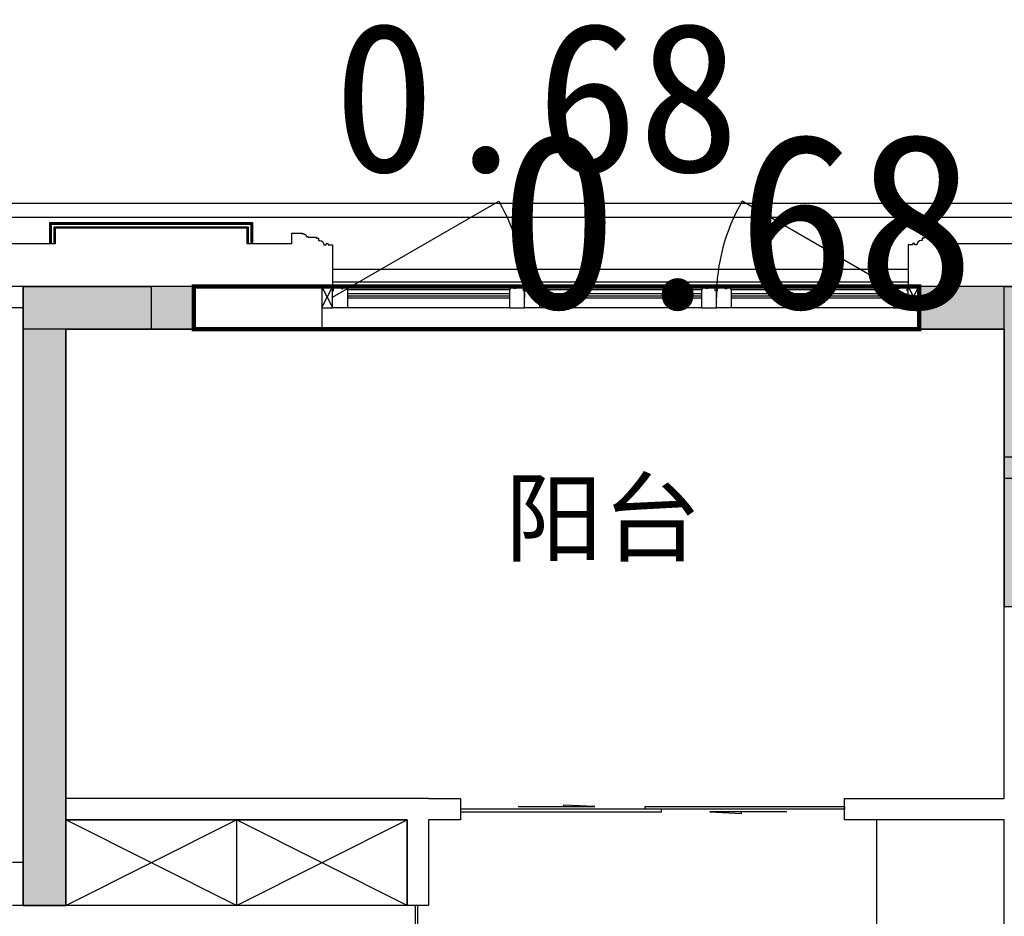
# Model space of a CAD drawing. Header units: millimetres. Extents: x 296296 to 297283, y 219875 to 220035.
# Tile 256 of 256: x 297208.56 to 297213.17, y 220013.33 to 220017.54. Entities that reach past the tile are written whole.
import ezdxf

# ---------------------------------------------------------------- set-up
doc = ezdxf.new("R2010")
doc.units = ezdxf.units.MM
doc.linetypes.add('CONTINOUS', pattern=[0])
doc.layers.add('$面积结果', color=7, linetype='Continuous')
doc.layers.add('面校面积', color=1, linetype='CONTINOUS', lineweight=0)
doc.layers.add('面积-基底-基底-1', color=11, linetype='Continuous', lineweight=0)
doc.styles.add('dw', font='simhei.ttf')
doc.styles.get("Standard").update_dxf_attribs({"font": 'arial.ttf'})

# ---------------------------------------------------------------- blocks, each defined once
blk = doc.blocks.new('wy53eu64i765i57i78i')
for points in [[(1002774.9, 192158.4), (1002774.9, 192158.4), (1002774.9, 190058.4), (1002574.9, 190058.4), (1002574.9, 192958.4), (1003374.9, 192958.4), (1003374.9, 192758.4), (1002774.9, 192758.4)], [(1007174.9, 192758.4), (1007174.9, 191458.4), (1007624.9, 191458.4), (1007624.9, 191658.4), (1007374.9, 191658.4), (1007374.9, 192958.4), (1006774.9, 192958.4), (1006774.9, 192758.4)]]:
    blk.add_hatch(color=253).paths.add_polyline_path(points)
at = {"color": 253}
for points in [[(1002574.9, 192958.4), (1002574.8, 190058.4), (1002774.8, 190058.4), (1002774.9, 192758.4), (1003374.9, 192758.4), (1003374.9, 192958.4), (1002574.9, 192958.4)], [(1007174.9, 192758.4), (1007174.9, 191458.4), (1007624.9, 191458.4), (1007624.9, 191658.4), (1007374.9, 191658.4), (1007374.9, 192958.4), (1006774.9, 192958.4), (1006774.9, 192758.4), (1007174.9, 192758.4)]]:
    blk.add_lwpolyline(points, close=True, dxfattribs=at)
blk = doc.blocks.new('sayea5yuteaytuytrauyt')
h = blk.add_hatch()
h.set_pattern_fill('钢筋混凝土', color=253, scale=100)
h.set_pattern_definition([(45, (0, 0), (-176.776695, 176.776695), []), (50, (0, 0), (717.26018, -62.75213), [75, -825]), (355, (0, 0), (-138.75133, 752.19213), [60, -660]), (100.4514, (59.8, -5.2), (578.5094, 689.43954), [63.7402, -701.1421]), (46.1842, (0, 200), (1067.24105, -165.519), [112.5, -1237.5]), (96.6356, (88.9, 186.2), (934.6627, 974.1179), [95.6103, -1051.713]), (351.1842, (0, 200), (934.662, 974.1186), [90, -990]), (21, (100, 150), (596.90705, -402.6189), [75, -825]), (326, (100, 150), (243.31533, 725.15005), [60, -660]), (71.4514, (149.74, 116.45), (840.22263, 322.5305), [63.7402, -701.1421]), (37.5, (0, 0), (12.159855, 332.893854), [0, -652, 0, -670, 0, -662.5]), (7.5, (0, 0), (263.06954, 394.41171), [0, -382, 0, -637, 0, -252.5]), (327.5, (-223, 0), (533.822436, -22.55487), [0, -250, 0, -780, 0, -1035]), (317.5, (-323, 0), (583.18617, 100.10498), [0, -325, 0, -518, 0, -735])])
h.paths.add_polyline_path([(1007424.9, 89058.4), (1007424.9, 87258.4), (1007174.9, 87258.4), (1007174.9, 89058.4)])
h.paths.add_polyline_path([(1021574.9, 89058.4), (1021574.9, 87258.4), (1021324.9, 87258.4), (1021324.9, 89058.4)])
h.paths.add_polyline_path([(989374.9, 89058.4), (989374.9, 87258.4), (989124.9, 87258.4), (989124.9, 89058.4)])
h.paths.add_polyline_path([(1039624.9, 89058.4), (1039624.9, 87258.4), (1039374.9, 87258.4), (1039374.9, 89058.4)])
h.paths.add_polyline_path([(1014474.9, 87858.4), (1014474.9, 84858.4), (1014274.9, 84858.4), (1014274.9, 87858.4)])
h.paths.add_polyline_path([(1044574.9, 92958.4), (1044574.9, 91158.4), (1044374.9, 91158.4), (1044374.9, 92758.4), (1044074.9, 92758.4), (1044074.9, 92958.4)])
h.paths.add_polyline_path([(984374.9, 92758.4), (984374.9, 91158.4), (984174.9, 91158.4), (984174.9, 92958.4), (984674.9, 92958.4), (984674.9, 92758.4)])
h.paths.add_polyline_path([(1027974.9, 92758.4), (1027974.9, 91258.4), (1027774.9, 91258.4), (1027774.9, 92958.4), (1028324.9, 92958.4), (1028324.9, 92758.4)])
h.paths.add_polyline_path([(1000974.9, 92958.4), (1000974.9, 91258.4), (1000774.9, 91258.4), (1000774.9, 92758.4), (1000424.9, 92758.4), (1000424.9, 92958.4)])
h.paths.add_polyline_path([(1033174.9, 92958.4), (1033174.9, 91258.4), (1032974.9, 91258.4), (1032974.9, 92758.4), (1032624.9, 92758.4), (1032624.9, 92958.4)])
h.paths.add_polyline_path([(995774.9, 92758.4), (995774.9, 91258.4), (995574.9, 91258.4), (995574.9, 92958.4), (996124.9, 92958.4), (996124.9, 92758.4)])
h.paths.add_polyline_path([(1014874.9, 80258.4), (1014874.9, 80058.4), (1014274.9, 80058.4), (1014274.9, 81858.4), (1014474.9, 81858.4), (1014474.9, 80258.4)])
h.paths.add_polyline_path([(1046674.9, 92358.4), (1046674.9, 90658.4), (1046474.9, 90658.4), (1046474.9, 92158.4), (1046024.9, 92158.4), (1046024.9, 92358.4)])
h.paths.add_polyline_path([(982274.9, 92158.4), (982274.9, 90658.4), (982074.9, 90658.4), (982074.9, 92358.4), (982724.9, 92358.4), (982724.9, 92158.4)])
h.paths.add_polyline_path([(1042874.9, 80058.4), (1042874.9, 79458.4), (1042074.9, 79458.4), (1042074.9, 79658.4), (1042674.9, 79658.4), (1042674.9, 80258.4), (1043624.9, 80258.4), (1043624.9, 80058.4)])
h.paths.add_polyline_path([(1010674.9, 80058.4), (1010674.9, 79458.4), (1009874.9, 79458.4), (1009874.9, 79658.4), (1010474.9, 79658.4), (1010474.9, 80258.4), (1011424.9, 80258.4), (1011424.9, 80058.4)])
h.paths.add_polyline_path([(1018874.9, 79658.4), (1018874.9, 79458.4), (1018074.9, 79458.4), (1018074.9, 80058.4), (1017324.9, 80058.4), (1017324.9, 80258.4), (1018274.9, 80258.4), (1018274.9, 79658.4)])
h.paths.add_polyline_path([(986674.9, 79658.4), (986674.9, 79458.4), (985874.9, 79458.4), (985874.9, 80058.4), (985124.9, 80058.4), (985124.9, 80258.4), (986074.9, 80258.4), (986074.9, 79658.4)])
h.paths.add_polyline_path([(1016574.9, 92758.4), (1016574.9, 91158.4), (1016374.9, 91158.4), (1016374.9, 92158.4), (1016074.9, 92158.4), (1016074.9, 92358.4), (1016374.9, 92358.4), (1016374.9, 92958.4), (1016874.9, 92958.4), (1016874.9, 92758.4)])
h.paths.add_polyline_path([(1012374.9, 92158.4), (1012374.9, 91158.4), (1012174.9, 91158.4), (1012174.9, 92758.4), (1011874.9, 92758.4), (1011874.9, 92958.4), (1012374.9, 92958.4), (1012374.9, 92358.4), (1012674.9, 92358.4), (1012674.9, 92158.4)])
h.paths.add_polyline_path([(1031699.9, 87258.4), (1031699.9, 86658.4), (1029249.9, 86658.4), (1029249.9, 87258.4), (1029449.9, 87258.4), (1029449.9, 86858.4), (1031499.9, 86858.4), (1031499.9, 87258.4)])
h.paths.add_polyline_path([(999499.9, 87258.4), (999499.9, 86658.4), (997049.9, 86658.4), (997049.9, 87258.4), (997249.9, 87258.4), (997249.9, 86858.4), (999299.9, 86858.4), (999299.9, 87258.4)])
h.paths.add_polyline_path([(1029449.9, 89158.4), (1029449.9, 88743.4), (1029249.9, 88743.4), (1029249.9, 89358.4), (1031699.9, 89358.4), (1031699.9, 88743.4), (1031499.9, 88743.4), (1031499.9, 89158.4)])
h.paths.add_polyline_path([(999499.9, 89358.4), (999499.9, 88743.4), (999299.9, 88743.4), (999299.9, 89158.4), (997249.9, 89158.4), (997249.9, 88743.4), (997049.9, 88743.4), (997049.9, 89358.4)])
h.paths.add_polyline_path([(1026174.8, 92958.4), (1026174.8, 90058.4), (1025974.8, 90058.4), (1025974.8, 92758.4), (1025574.9, 92758.4), (1025574.9, 92958.4)])
h.paths.add_polyline_path([(1002774.9, 92758.4), (1002774.9, 90058.4), (1002574.9, 90058.4), (1002574.9, 92958.4), (1003174.9, 92958.4), (1003174.9, 92758.4)])
h.paths.add_polyline_path([(993974.9, 92958.4), (993974.9, 90058.4), (993774.9, 90058.4), (993774.9, 92758.4), (993374.9, 92758.4), (993374.9, 92958.4)])
h.paths.add_polyline_path([(1034974.9, 92758.4), (1034974.9, 90058.4), (1034774.9, 90058.4), (1034774.9, 92958.4), (1035374.9, 92958.4), (1035374.9, 92758.4)])
h.paths.add_polyline_path([(1046674.9, 83408.4), (1046674.9, 80058.4), (1046074.9, 80058.4), (1046074.9, 80258.4), (1046474.9, 80258.4), (1046474.9, 83408.4)])
h.paths.add_polyline_path([(982674.9, 80258.4), (982674.9, 80058.4), (982074.9, 80058.4), (982074.9, 83408.4), (982274.9, 83408.4), (982274.9, 80258.4)])
h.paths.add_polyline_path([(1001674.9, 89358.4), (1001674.9, 86658.4), (1001474.9, 86658.4), (1001474.9, 89158.4), (1000774.9, 89158.4), (1000774.9, 89358.4)])
h.paths.add_polyline_path([(1027274.9, 89158.4), (1027274.9, 86658.4), (1027074.9, 86658.4), (1027074.9, 89358.4), (1027974.9, 89358.4), (1027974.9, 89158.4)])
h.paths.add_polyline_path([(995074.9, 89158.4), (995074.9, 86658.4), (994874.9, 86658.4), (994874.9, 89358.4), (995774.9, 89358.4), (995774.9, 89158.4)])
h.paths.add_polyline_path([(1033874.9, 89358.4), (1033874.9, 86658.4), (1033674.9, 86658.4), (1033674.9, 89158.4), (1032974.9, 89158.4), (1032974.9, 89358.4)])
h.paths.add_polyline_path([(989374.9, 92958.4), (989374.9, 92158.4), (988974.9, 92158.4), (988974.9, 92958.4)])
h.paths.add_polyline_path([(1007574.9, 92958.4), (1007574.9, 92158.4), (1007174.9, 92158.4), (1007174.9, 92958.4)])
h.paths.add_polyline_path([(995074.9, 79658.4), (995074.9, 79258.4), (994374.9, 79258.4), (994374.9, 79658.4)])
h.paths.add_polyline_path([(1002174.9, 79658.4), (1002174.9, 79258.4), (1001474.9, 79258.4), (1001474.9, 79658.4)])
h.paths.add_polyline_path([(1027274.9, 79658.4), (1027274.9, 79258.4), (1026574.9, 79258.4), (1026574.9, 79658.4)])
h.paths.add_polyline_path([(1034374.9, 79658.4), (1034374.9, 79258.4), (1033674.9, 79258.4), (1033674.9, 79658.4)])
h.paths.add_polyline_path([(1039774.9, 92958.4), (1039774.9, 92158.4), (1039374.9, 92158.4), (1039374.9, 92958.4)])
h.paths.add_polyline_path([(1021574.9, 92958.4), (1021574.9, 92158.4), (1021174.9, 92158.4), (1021174.9, 92958.4)])
at = {"color": 253}
for points in [[(1034974.9, 92758.4), (1034974.9, 90058.4), (1034774.9, 90058.4), (1034774.9, 92958.4), (1035374.9, 92958.4), (1035374.9, 92758.4), (1034974.9, 92758.4)], [(1039774.9, 92958.4), (1039774.9, 92158.4), (1039374.9, 92158.4), (1039374.9, 92958.4), (1039774.9, 92958.4)]]:
    blk.add_lwpolyline(points, close=True, dxfattribs=at)
blk = doc.blocks.new('4uyh5uj6kj67j75rykjtuk7tsik76ykj')
at = {"color": 253}
blk.add_text('阳台', height=337.59, dxfattribs=at).set_placement((862033.3, 433705.5))
blk = doc.blocks.new('*U1139')
at = {"color": 253}
for p, q in [((800, 150), (-800, 150)), ((-800, 150), (-800, -250)), ((-800, -250), (0, 150)), ((0, -250), (-800, 150)), ((0, 150), (0, -250)), ((0, 150), (0, -250)), ((0, -250), (800, 150)), ((800, -250), (0, 150)), ((800, -250), (800, 150)), ((-800, -250), (800, -250))]:
    blk.add_line(p, q, dxfattribs=at)
blk = doc.blocks.new('185洋房-边套（报建版）-旧规$0$185洋房-边套（报建版）$0$洋房户型$0$$DORLIB2D$00000131')
at = {"color": 253, "lineweight": -2}
for p, q in [((0.15, 0.125), (0.2319, 0.1973)), ((0.2319, 0.1973), (0.2319, 0.125)), ((-0.5, 0.125), (-0.5, 0)), ((0.0192, 0.125), (-0.5, 0.125)), ((0.0192, 0), (0.0192, 0.125)), ((0.35, 0.125), (0.15, 0.125)), ((-0.5, 0), (0.0192, 0)), ((-0.024, 0), (0.5, 0)), ((-0.024, -0.125), (-0.024, 0)), ((0.5, 0), (0.5, -0.125)), ((-0.35, -0.125), (-0.15, -0.125)), ((-0.2319, -0.1973), (-0.2319, -0.125)), ((-0.15, -0.125), (-0.2319, -0.1973)), ((0.5, -0.125), (-0.024, -0.125))]:
    blk.add_line(p, q, dxfattribs=at)
blk = doc.blocks.new('185洋房-边套（报建版）-旧规')
at = {"color": 253, "linetype": 'Continuous'}
for p, q in [((11600, 11000), (11600, 13200)), ((11600, 13200), (11800, 13200)), ((11800, 11000), (11800, 13200)), ((7000, 12500), (7200, 12500)), ((7200, 12000), (7200, 12500)), ((7200, 11000), (7200, 12000)), ((7950, 11000), (7200, 11000)), ((7950, 10900), (7950, 11000)), ((9900, 11000), (9750, 11000)), ((9750, 11000), (9750, 10900)), ((9900, 11000), (11600, 11000)), ((11800, 10700), (11800, 11000)), ((7200, 10900), (7950, 10900)), ((7200, 9800), (7200, 10900)), ((9750, 10900), (9900, 10900)), ((9900, 10900), (9900, 10500)), ((10000, 10500), (10000, 10900)), ((10000, 10900), (11600, 10900)), ((11600, 10500), (11600, 10900)), ((11800, 10700), (11850, 10700)), ((9900, 10500), (10000, 10500)), ((11600, 10500), (11850, 10500))]:
    blk.add_line(p, q, dxfattribs=at)
at = {"color": 253}
blk.add_lwpolyline([(9900, 7900), (9900, 7300), (7200, 7300), (7200, 10900), (7800, 10900), (7800, 7900)], close=True, dxfattribs=at)
at = {"color": 253, "yscale": 100, "zscale": 100}
for p, xscale, rotation in [((8850, 10950), 1800, 359.999999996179), ((9950, 9200), 2600, 90)]:
    blk.add_blockref('185洋房-边套（报建版）-旧规$0$185洋房-边套（报建版）$0$洋房户型$0$$DORLIB2D$00000131', p, dxfattribs=dict(at, xscale=xscale, rotation=rotation))
at = {"color": 253}
blk.add_blockref('*U1139', (10800, 10750), dxfattribs=at)
blk = doc.blocks.new('*U1410')
at = {"color": 253}
for points in [[(7970, 815), (7970, 900), (7900, 900), (7900, 820), (7905, 820), (7905, 800), (7940, 800), (7940, 810), (7950, 810), (7950, 800), (7960, 800)], [(8730, 815), (8730, 900), (8800, 900), (8800, 820), (8795, 820), (8795, 800), (8760, 800), (8760, 810), (8750, 810), (8750, 800), (8740, 800)]]:
    blk.add_lwpolyline(points, close=True, dxfattribs=at)
for points in [[(7970, 900), (8730, 900)], [(7970, 855), (8730, 855)], [(7970, 845), (8730, 845)], [(7970, 835), (8730, 835)], [(7960, 800), (8740, 800)], [(7970, 815), (8730, 815)]]:
    blk.add_lwpolyline(points, dxfattribs=at)
blk = doc.blocks.new('185洋房外包（7F）-边-报建版$0$seyesryhertyheryetrye')
at = {"color": 253}
blk.add_lwpolyline([(22072.7, 23949.6), (22022.7, 23949.6), (22022.7, 23849.6), (22072.7, 23849.6)], close=True, dxfattribs=at)
for points in [[(22022.7, 23849.6), (22072.7, 23947.1)], [(22022.7, 23947.1), (22072.7, 23849.6)]]:
    blk.add_lwpolyline(points, dxfattribs=at)
blk = doc.blocks.new('*U1420')
at = {"color": 253}
for points in [[(2264.9, 434.3), (2164.9, 434.3), (2164.9, 1384.3), (2264.9, 1384.3)], [(2264.9, 439.3), (2169.9, 439.3), (2169.9, 1379.3), (2264.9, 1379.3)], [(2264.9, 441.8), (2172.4, 441.8), (2172.4, 1376.8), (2264.9, 1376.8)], [(2264.9, 454.3), (2184.9, 454.3), (2184.9, 1364.3), (2264.9, 1364.3)], [(2264.9, 459.3), (2189.9, 459.3), (2189.9, 1359.3), (2264.9, 1359.3)]]:
    blk.add_lwpolyline(points, dxfattribs=at)
blk = doc.blocks.new('*U1423')
at = {"color": 253}
blk.add_lwpolyline([(0, 10), (0, -40), (50, -40), (50, -37), (57, -37), (57, -34), (60, -34, 0.414214), (67, -27), (67, -24), (74, -24), (74, -21), (115, -21), (115, -16), (125, -16), (125, -6), (130, -6, 0.403991), (150, 15), (160, 15), (160, 12.5, 1), (170, 12.5), (170, 15), (190, 15), (190, 210)], format="xyb", dxfattribs=at)
blk = doc.blocks.new('185洋房外包（7F）-边-报建版')
at = {"color": 253, "linetype": 'Continuous'}
for p, q in [((23722.7, 23849.6), (24222.7, 23849.6)), ((24222.7, 23849.6), (24222.7, 23649.6)), ((27022.7, 23849.6), (28422.7, 23849.6)), ((27022.7, 23849.6), (27022.7, 23649.6)), ((28422.7, 23849.6), (28622.7, 23849.6)), ((28422.7, 23649.6), (28422.7, 23749.6)), ((28422.7, 23749.6), (28622.7, 23749.6)), ((23822.7, 22949.6), (23822.7, 23649.6)), ((23822.7, 23649.6), (24222.7, 23649.6)), ((27022.7, 23649.6), (28422.7, 23649.6)), ((23322.7, 22949.6), (23822.7, 22949.6))]:
    blk.add_line(p, q, dxfattribs=at)
at = {"color": 253}
for points in [[(32722.7, 24239.6), (18307.7, 24239.6), (18307.7, 23664.6), (16107.7, 23664.6), (16107.7, 21704.6), (15832.7, 21704.6), (15832.7, 13694.6), (16107.7, 13694.6), (16107.7, 10534.6), (20007.7, 10534.6), (20007.7, 9659.6), (29387.7, 9659.6), (29387.7, 10049.6)], [(32722.7, 24174.6), (18372.7, 24174.6), (18372.7, 23599.6), (16172.7, 23599.6), (16172.7, 21639.6), (15897.7, 21639.6), (15897.7, 13759.6), (16172.7, 13759.6), (16172.7, 10599.6), (20072.7, 10599.6), (20072.7, 9724.6), (29322.7, 9724.6), (29322.7, 10049.6)], [(27162.7, 24049.6), (27372.7, 24049.6), (27372.7, 24124.6), (28272.7, 24124.6), (28272.7, 24049.6), (28482.7, 24049.6)], [(23562.7, 24049.6), (24082.7, 24049.6)], [(24272.7, 23929.6), (26972.7, 23929.6)], [(24272.7, 23869.6), (26972.7, 23869.6)], [(24222.7, 23649.6), (27022.7, 23649.6)]]:
    blk.add_lwpolyline(points, dxfattribs=at)
for points in [[(24272.7, 23799.6), (25052.1, 24249.6, -0.131652), (25172.7, 23799.6)], [(26972.7, 23799.6), (26193.3, 24249.6, 0.131652), (26072.7, 23799.6)]]:
    blk.add_lwpolyline(points, format="xyb", dxfattribs=at)
at = {"color": 253, "xscale": -1}
for name, p, rotation in [('*U1420', (28732, 26314.5), 90), ('*U1423', (24082.7, 24059.6), 180), ('*U1410', (16372.7, 24649.6), 180), ('*U1410', (17272.7, 24649.6), 180), ('*U1410', (18172.7, 24649.6), 180), ('185洋房外包（7F）-边-报建版$0$seyesryhertyheryetrye', (4950, 47699.2), 180)]:
    blk.add_blockref(name, p, dxfattribs=dict(at, rotation=rotation))
at = {"color": 253, "rotation": 180}
for name, p in [('*U1423', (27162.7, 24059.6)), ('185洋房外包（7F）-边-报建版$0$seyesryhertyheryetrye', (46295.4, 47699.2))]:
    blk.add_blockref(name, p, dxfattribs=at)

msp = doc.modelspace()

# ---------------------------------------------------------------- block references
at = {"xscale": 0.001, "yscale": 0.001, "zscale": 0.001}
for name, p in [('4uyh5uj6kj67j75rykjtuk7tsik76ykj', (296348.7972, 219581.3273)), ('wy53eu64i765i57i78i', (296205.9972, 219823.3273)), ('sayea5yuteaytuytrauyt', (296173.7972, 219923.3273))]:
    msp.add_blockref(name, p, dxfattribs=at)

# ---------------------------------------------------------------- texts
at = {"layer": '面校面积', "color": 5, "style": 'dw'}
msp.add_text('0.68', height=0.7, dxfattribs=at).set_placement((297210.0264, 220016.8238))

# ---------------------------------------------------------------- next in the draw order: block references
at = {"xscale": -0.001, "yscale": 0.001, "zscale": 0.001}
msp.add_blockref('185洋房-边套（报建版）-旧规', (297220.372, 220002.8858), dxfattribs=at)

# ---------------------------------------------------------------- next in the draw order: linework, layer by layer
at = {"layer": '面积-基底-基底-1', "color": 5, "const_width": 0.02}
msp.add_lwpolyline([(297212.773, 220016.2858), (297209.372, 220016.2858), (297209.372, 220016.0858), (297212.773, 220016.0858)], close=True, dxfattribs=at)

# ---------------------------------------------------------------- next in the draw order: block references
at = {"xscale": -0.001, "yscale": 0.001, "zscale": 0.001}
msp.add_blockref('185洋房外包（7F）-边-报建版', (297236.9947, 219992.4362), dxfattribs=at)

# ---------------------------------------------------------------- next in the draw order: texts
at = {"layer": '$面积结果', "color": 5, "style": 'dw'}
msp.add_text('0.68', height=0.82066, dxfattribs=at).set_placement((297210.8031, 220016.1835))

doc.saveas('drawing.dxf')
